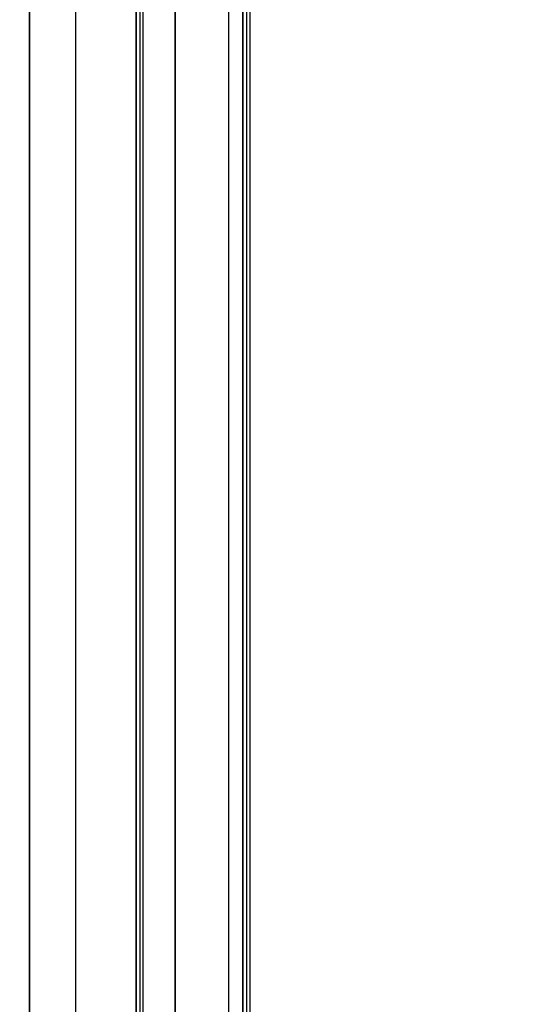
# Model space of a CAD drawing. Header units: millimetres. Extents: x -630 to 192, y -7 to 1615.
# Tile 75 of 249: x 96.47 to 102.97, y 120.56 to 132.93. Entities that reach past the tile are written whole.
import ezdxf

# ---------------------------------------------------------------- set-up
doc = ezdxf.new("R2010")
doc.units = ezdxf.units.MM
doc.header["$MEASUREMENT"] = 0
doc.layers.add('OVIDIO 160x80x72h', color=7, linetype='Continuous')

msp = doc.modelspace()

# ---------------------------------------------------------------- linework, layer by layer
at = {"layer": 'OVIDIO 160x80x72h'}
for points in [[(98.429, 157.193), (98.429, 93.944)], [(98.429, 93.944), (98.429, 157.193)], [(99.1, 93.944), (99.1, 157.193)], [(96.596, 143.444), (96.596, 108.444)], [(96.596, 108.444), (96.596, 143.444)], [(97.174, 143.444), (97.174, 108.444)], [(97.937, 108.444), (97.937, 143.444)], [(97.937, 143.444), (97.937, 108.444)], [(97.982, 143.444), (97.982, 108.444)], [(98.027, 108.444), (98.027, 143.444)], [(99.279, 108.444), (99.279, 143.444)], [(99.279, 143.444), (99.279, 108.444)], [(99.324, 143.444), (99.324, 108.444)], [(99.368, 143.444), (99.368, 108.444)]]:
    msp.add_lwpolyline(points, dxfattribs=at)
at = {"layer": 'OVIDIO 160x80x72h', "extrusion": (1, 0, 0)}
for points in [[(93.944, 682.102), (157.193, 682.102)], [(157.193, 682.102), (93.944, 682.102)]]:
    msp.add_lwpolyline(points, dxfattribs=at)
at = {"layer": 'OVIDIO 160x80x72h', "extrusion": (0.045678, -0.114881, 0.992329)}
for points in [[(151.672, 190.74), (151.672, 83.884)], [(151.672, 83.884), (151.672, 190.74)], [(152.129, 83.884), (152.129, 190.74)], [(152.129, 190.74), (152.129, 83.884)]]:
    msp.add_lwpolyline(points, dxfattribs=at)
at = {"layer": 'OVIDIO 160x80x72h', "extrusion": (1, -2.56846e-05, 8.30777e-08)}
for points in [[(110.439, 679.258), (141.438, 679.158)], [(141.438, 679.158), (110.439, 679.258)], [(141.441, 679.867), (110.441, 679.967)], [(141.443, 680.576), (110.443, 680.676)], [(110.443, 680.676), (141.443, 680.576)]]:
    msp.add_lwpolyline(points, dxfattribs=at)
at = {"layer": 'OVIDIO 160x80x72h', "extrusion": (0, 1, 0)}
for points in [[(-96.596, 682.192), (-93.845, 687.692)], [(-99.279, 679.061), (-99.192, 679.019), (-99.104, 678.979), (-99.015, 678.941), (-98.924, 678.905), (-98.832, 678.871), (-98.739, 678.839), (-98.645, 678.809), (-98.55, 678.782), (-98.455, 678.757), (-98.358, 678.734), (-98.261, 678.714), (-98.164, 678.696), (-98.065, 678.68), (-97.967, 678.667), (-97.868, 678.657), (-97.769, 678.649), (-97.669, 678.643), (-97.57, 678.64), (-97.471, 678.639), (-97.372, 678.641), (-97.273, 678.645), (-97.174, 678.651), (-97.076, 678.66), (-96.979, 678.672), (-96.882, 678.685), (-96.785, 678.702), (-96.69, 678.72), (-96.595, 678.74), (-96.501, 678.763), (-96.408, 678.788), (-96.316, 678.815), (-96.225, 678.844), (-96.135, 678.875), (-96.045, 678.909), (-95.956, 678.945), (-95.867, 678.983), (-95.779, 679.023), (-95.692, 679.066), (-95.605, 679.111), (-95.519, 679.158), (-95.434, 679.208), (-95.35, 679.259), (-95.268, 679.313), (-95.186, 679.369), (-95.106, 679.427), (-95.027, 679.488), (-94.949, 679.55), (-94.873, 679.614), (-94.799, 679.68), (-94.726, 679.748), (-94.655, 679.817), (-94.586, 679.889), (-94.518, 679.962), (-94.453, 680.036), (-94.389, 680.112), (-94.328, 680.19), (-94.268, 680.268), (-94.211, 680.348), (-94.156, 680.429), (-94.103, 680.512), (-94.052, 680.595), (-94.003, 680.679), (-93.957, 680.764), (-93.912, 680.85)], [(-97.937, 681.744), (-97.915, 681.734), (-97.893, 681.724), (-97.87, 681.714), (-97.847, 681.705), (-97.824, 681.696), (-97.8, 681.688), (-97.776, 681.681), (-97.753, 681.674), (-97.728, 681.668), (-97.704, 681.662), (-97.68, 681.657), (-97.655, 681.653), (-97.63, 681.649), (-97.606, 681.646), (-97.581, 681.643), (-97.556, 681.641), (-97.531, 681.64), (-97.506, 681.639), (-97.482, 681.639), (-97.457, 681.639), (-97.432, 681.641), (-97.408, 681.642), (-97.384, 681.645), (-97.36, 681.647), (-97.336, 681.651), (-97.312, 681.655), (-97.288, 681.66), (-97.265, 681.665), (-97.242, 681.67), (-97.219, 681.676), (-97.196, 681.683), (-97.174, 681.69), (-97.152, 681.698), (-97.13, 681.706), (-97.108, 681.715), (-97.086, 681.724), (-97.064, 681.734), (-97.043, 681.745), (-97.021, 681.756), (-97, 681.767), (-96.979, 681.78), (-96.958, 681.792), (-96.937, 681.806), (-96.917, 681.819), (-96.897, 681.834), (-96.877, 681.849), (-96.858, 681.864), (-96.839, 681.88), (-96.82, 681.897), (-96.802, 681.914), (-96.784, 681.931), (-96.767, 681.949), (-96.749, 681.967), (-96.733, 681.986), (-96.717, 682.005), (-96.701, 682.024), (-96.686, 682.044), (-96.672, 682.064), (-96.658, 682.085), (-96.644, 682.106), (-96.631, 682.127), (-96.619, 682.148), (-96.607, 682.17), (-96.596, 682.192)], [(-98.027, 681.789), (-97.937, 681.744)], [(-99.368, 679.106), (-99.279, 679.061)], [(-98.429, 681.431), (-99.771, 682.102)]]:
    msp.add_lwpolyline(points, dxfattribs=at)
at = {"layer": 'OVIDIO 160x80x72h', "extrusion": (-0.000995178, 0.999995, -0.002882)}
msp.add_lwpolyline([(-101.974, 679.568), (-102.464, 680.986)], dxfattribs=at)

doc.saveas('drawing.dxf')
